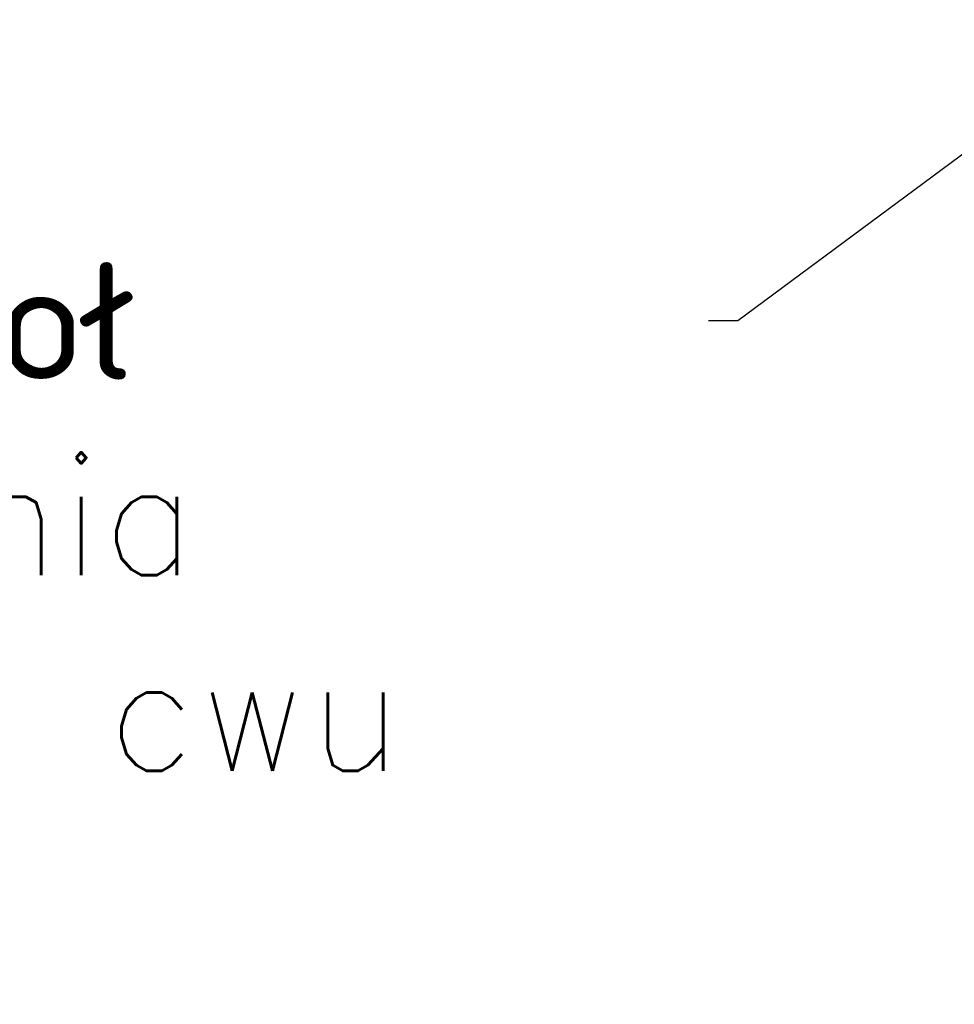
# Model space of a CAD drawing. Header units: centimetres. Extents: x 8850 to 34176, y 15581 to 20389.
# Tile 5 of 12: x 9739 to 9803, y 20075 to 20142. Entities that reach past the tile are written whole.
import ezdxf
from ezdxf import colors
from ezdxf.entities.mleader import LeaderData, LeaderLine
from ezdxf.math import Vec2, Vec3

# ---------------------------------------------------------------- set-up
doc = ezdxf.new("R2010")
doc.units = ezdxf.units.CM
doc.header["$LTSCALE"] = 0.2
doc.layers.add('_ET_OPIS', color=7, linetype='Continuous', lineweight=20)
doc.styles.add('SIMPLEX', font='simplex.shx', dxfattribs={"height": 12})

msp = doc.modelspace()

# ---------------------------------------------------------------- leaders
at = {"layer": '_ET_OPIS', "ltscale": 2}
ml = msp.add_multileader_mtext('Standard', dxfattribs=at)
ml.set_content('Gazowy kondensacyjny kocioł \\Pz zamkniętą komorą spalania \\Pi wbudowanym zasobnikiem cwu\\PMoc: 27kW', color=256, style='SIMPLEX')
ml.set_leader_properties()
ml.build(insert=Vec2(0, 0))
ml.multileader.update_dxf_attribs({"dogleg_length": 2, "arrow_head_size": 8})
ctx = ml.context
ctx.base_point, ctx.char_height, ctx.arrow_head_size, ctx.landing_gap_size, ctx.plane_origin = Vec3(9589.332, 20121.498), 8, 8, 1, Vec3(10004.2, 20187.396)
notes = []
notes.append((ctx, [(0, (1, 1, 0), (9787.999, 20121.498), (-1, 0), 2, [(0, [(9815.728, 20142.022)], 0, [])])]))
ctx.mtext.insert, ctx.mtext.width, ctx.mtext.defined_height, ctx.mtext.flow_direction = Vec3(9590.332, 20125.498), 259.39603, 51.024, 5
for ctx, leaders in notes:
    for number, flags, end, landing, length, lines in leaders:
        leader = LeaderData()
        leader.index, (leader.has_last_leader_line, leader.has_dogleg_vector, leader.attachment_direction) = number, flags
        leader.last_leader_point, leader.dogleg_vector, leader.dogleg_length = Vec3(end), Vec3(landing), length
        for number, points, colour, breaks in lines:
            line = LeaderLine()
            line.index, line.vertices, line.color, line.breaks = number, Vec3.list(points), colors.encode_raw_color(colour), breaks
            leader.lines.append(line)
        ctx.leaders.append(leader)

doc.saveas('drawing.dxf')
